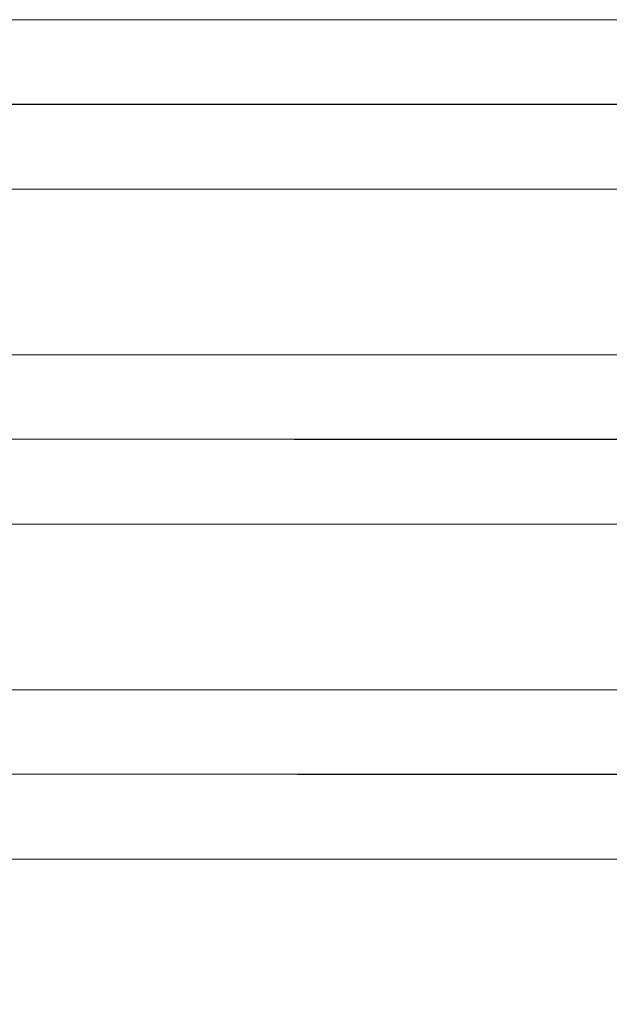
# Model space of a CAD drawing. Header units: metres. Extents: x 351055.4 to 351076.4, y -78447.2 to -78432.3.
# Tile 61 of 68: x 351071.26 to 351071.436, y -78436.473 to -78436.179. Entities that reach past the tile are written whole.
import ezdxf

# ---------------------------------------------------------------- set-up
doc = ezdxf.new("R2010")
doc.units = ezdxf.units.M
doc.header["$MEASUREMENT"] = 0
doc.layers.add('PIPE', color=7, linetype='Continuous', lineweight=0)
doc.layers.add('ŠRAFY', color=7, linetype='Continuous', lineweight=0)

msp = doc.modelspace()

# ---------------------------------------------------------------- hatches: boundary and pattern name
at = {"layer": 'ŠRAFY'}
h = msp.add_hatch(dxfattribs=at)
h.set_pattern_fill('GRAVEL', color=256, style=0, pattern_type=2)
h.set_pattern_definition([(100.50765, (351069.840912, -78437.408746), (0.7895981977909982, -2.468580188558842), [0.07015499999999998, -4.122773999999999]), (50.040876, (351069.828118, -78437.339767), (-7.580368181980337, -9.209457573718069), [0.065112, -13.045015]), (357.49319, (351069.869935, -78437.289859), (-12.39279574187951, 0.6399174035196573), [0.06641099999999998, -13.993876]), (309.11572, (351069.936282, -78437.292764), (6.491410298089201, -8.170392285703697), [0.06529, -11.515127]), (264.749335, (351069.977473, -78437.343421), (-0.02494673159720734, -1.654035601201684), [0.05154299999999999, -10.75752]), (219.959124, (351069.972756, -78437.394748), (-0.8394910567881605, -0.8394913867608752), [0.063621, -13.046506]), (180.864089, (351069.923991, -78437.435607), (0.8145444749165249, -0.8145447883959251), [0.040935, -1.613289]), (146.646988, (351069.88306, -78437.436225), (-4.097669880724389, 2.418687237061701), [0.050302, -5.830483]), (66.2119, (351069.942841, -78437.181701), (-1.703929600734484, -3.333018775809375), [0.08119, -6.286316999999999]), (39.959124, (351069.97559, -78437.10740800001), (-9.209457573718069, -7.580368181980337), [0.06930599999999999, -13.04082]), (0.864089, (351070.028713, -78437.062897), (-0.8394914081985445, -0.8394915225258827), [0.045064, -1.60916]), (315, (351070.073772, -78437.062217), (-0.02494672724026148, -1.654035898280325), [0.055567, -1.096373]), (276.284391, (351070.113064, -78437.101509), (0.714757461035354, -7.430688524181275), [0.081389, -13.205797]), (252.889832, (351070.121973, -78437.182409), (-0.8644380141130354, -2.49352721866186), [0.08611, -14.689519]), (230.040876, (351070.096639, -78437.264708), (-0.839491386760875, -0.8394910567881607), [0.073486, -13.03664]), (184.223077, (351070.049443, -78437.321035), (-12.41774287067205, -1.014118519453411), [0.054461, -14.055628]), (140.352606, (351069.995129, -78437.325046), (0.8145449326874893, -0.8145442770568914), [0.058126, -12.66871]), (101.741, (351070, -78437.3), (2.318895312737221, -10.71379260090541), [0.062546, -15.0909]), (82.81957299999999, (351069.937646, -78437.226721), (-0.91433153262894, -5.8015990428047), [0.048911, -7.465657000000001]), (100.50765, (351069.682386, -78436.986497), (0.7895981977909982, -2.468580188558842), [0.07013099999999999, -4.122798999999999]), (50.040876, (351069.669596, -78436.91754299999), (-7.580368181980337, -9.209457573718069), [0.065096, -13.04503]), (357.49319, (351069.711404, -78436.867646), (-12.39279574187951, 0.6399174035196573), [0.06641399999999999, -13.993873]), (309.647394, (351069.777755, -78436.870551), (0.8145442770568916, -0.814544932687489), [0.06529299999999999, -12.661543]), (264.749335, (351069.819416, -78436.920826), (-0.02494673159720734, -1.654035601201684), [0.05195, -10.757113]), (219.959124, (351069.814661, -78436.97255800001), (-0.8394910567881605, -0.8394913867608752), [0.063908, -13.046218]), (180.864089, (351069.765675, -78437.01360199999), (0.8145444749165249, -0.8145447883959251), [0.041138, -1.613086]), (146.646988, (351069.724542, -78437.014223), (-4.097669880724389, 2.418687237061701), [0.050421, -5.830364]), (100.50765, (351070.005569, -78436.162979), (0.7895981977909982, -2.468580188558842), [0.07011299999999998, -4.122815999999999]), (50.040876, (351069.992782, -78436.094042), (-7.580368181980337, -9.209457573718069), [0.065107, -13.04502]), (357.49319, (351070.034597, -78436.044137), (-12.39279574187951, 0.6399174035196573), [0.06638399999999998, -13.993903]), (309.11572, (351070.100917, -78436.047041), (6.491410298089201, -8.170392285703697), [0.065273, -11.515144]), (264.749335, (351070.142097, -78436.097685), (-0.02494673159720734, -1.654035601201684), [0.051552, -10.757511]), (219.959124, (351070.13738, -78436.149021), (-0.8394910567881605, -0.8394913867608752), [0.063569, -13.046557]), (180.864089, (351070.088653, -78436.18984800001), (0.8145444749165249, -0.8145447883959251), [0.04094100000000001, -1.613283]), (146.646988, (351070.047717, -78436.19046499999), (-4.097669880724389, 2.418687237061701), [0.050283, -5.830502]), (100.50765, (351070.445849, -78436.50309099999), (0.7895981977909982, -2.468580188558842), [0.04207299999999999, -4.150855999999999]), (50.040876, (351070.438176, -78436.461723), (-7.580368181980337, -9.209457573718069), [0.039073, -13.071054]), (357.49319, (351070.46327, -78436.431773), (-12.39279574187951, 0.6399174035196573), [0.03986799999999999, -14.020419]), (309.11572, (351070.5031, -78436.433517), (6.491410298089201, -8.170392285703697), [0.039143, -11.541275]), (264.749335, (351070.527795, -78436.463887), (-0.02494673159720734, -1.654035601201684), [0.030921, -10.778142]), (219.959124, (351070.524965, -78436.494678), (-0.8394910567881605, -0.8394913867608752), [0.038165, -13.071962]), (180.864089, (351070.495712, -78436.519189), (0.8145444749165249, -0.8145447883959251), [0.024573, -1.629651]), (146.646988, (351070.471141, -78436.51956), (-4.097669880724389, 2.418687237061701), [0.030146, -5.850639]), (100.50765, (351070.158622, -78437.121116), (0.7895981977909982, -2.468580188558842), [0.07013099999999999, -4.122798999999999]), (50.040876, (351070.145833, -78437.052162), (-7.580368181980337, -9.209457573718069), [0.065126, -13.045]), (357.49319, (351070.187659, -78437.002242), (-12.39279574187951, 0.6399174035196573), [0.066396, -13.993891]), (309.11572, (351070.253992, -78437.00514600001), (6.491410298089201, -8.170392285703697), [0.06531100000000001, -11.515107]), (264.749335, (351070.295196, -78437.055819), (-0.02494673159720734, -1.654035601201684), [0.051536, -10.757527]), (219.959124, (351070.29048, -78437.107138), (-0.8394910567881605, -0.8394913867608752), [0.06361699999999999, -13.046509]), (180.864089, (351070.241717, -78437.147996), (0.8145444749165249, -0.8145447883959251), [0.040951, -1.613273]), (146.646988, (351070.200771, -78437.148614), (-4.097669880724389, 2.418687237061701), [0.050284, -5.830502]), (100.50765, (351070.173832, -78436.53875), (0.7895981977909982, -2.468580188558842), [0.07013799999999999, -4.122791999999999]), (50.040876, (351070.161041, -78436.469788), (-7.580368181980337, -9.209457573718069), [0.065094, -13.045033]), (357.49319, (351070.202847, -78436.419894), (-12.39279574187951, 0.6399174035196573), [0.06641799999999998, -13.993869]), (309.647394, (351070.269201, -78436.422799), (0.8145442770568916, -0.814544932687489), [0.06526699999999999, -12.661569]), (264.749335, (351070.310845, -78436.473053), (-0.02494673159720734, -1.654035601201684), [0.051978, -10.757085]), (219.959124, (351070.306089, -78436.524813), (-0.8394910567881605, -0.8394913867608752), [0.06389500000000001, -13.046232]), (180.864089, (351070.257113, -78436.565849), (0.8145444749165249, -0.8145447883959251), [0.04115, -1.613074]), (146.646988, (351070.215968, -78436.56646900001), (-4.097669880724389, 2.418687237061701), [0.05043, -5.830355]), (100.50765, (351069.828566, -78437.10730599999), (0.7895981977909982, -2.468580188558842), [0.07015499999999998, -4.122773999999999]), (50.040876, (351069.815772, -78437.038328), (-7.580368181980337, -9.209457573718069), [0.065112, -13.045015]), (357.49319, (351069.857589, -78436.98842000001), (-12.39279574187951, 0.6399174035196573), [0.06641099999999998, -13.993876]), (309.11572, (351069.923936, -78436.991324), (6.491410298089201, -8.170392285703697), [0.06529, -11.515127]), (264.749335, (351069.965127, -78437.04198099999), (-0.02494673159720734, -1.654035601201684), [0.05154299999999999, -10.75752]), (219.959124, (351069.96041, -78437.09330800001), (-0.8394910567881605, -0.8394913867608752), [0.063621, -13.046506]), (180.864089, (351069.911645, -78437.13416799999), (0.8145444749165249, -0.8145447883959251), [0.040935, -1.613289]), (146.646988, (351069.870714, -78437.134785), (-4.097669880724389, 2.418687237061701), [0.050308, -5.830476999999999]), (100.50765, (351069.469787, -78436.63317), (0.7895981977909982, -2.468580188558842), [0.07015499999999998, -4.122773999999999]), (50.040876, (351069.456993, -78436.564191), (-7.580368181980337, -9.209457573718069), [0.065083, -13.045043]), (357.49319, (351069.498792, -78436.51430499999), (-12.39279574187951, 0.6399174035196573), [0.06642799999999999, -13.993859]), (309.11572, (351069.565156, -78436.51721), (6.491410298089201, -8.170392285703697), [0.065273, -11.515144]), (264.749335, (351069.606336, -78436.567854), (-0.02494673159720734, -1.654035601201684), [0.051533, -10.75753]), (219.959124, (351069.60162, -78436.619171), (-0.8394910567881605, -0.8394913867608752), [0.06361499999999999, -13.046511]), (180.864089, (351069.552859, -78436.660027), (0.8145444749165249, -0.8145447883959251), [0.040949, -1.613275]), (146.646988, (351069.511915, -78436.66064500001), (-4.097669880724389, 2.418687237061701), [0.050289, -5.830496]), (100.50765, (351070.304102, -78436.972284), (0.7895981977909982, -2.468580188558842), [0.07013099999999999, -4.122798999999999]), (50.040876, (351070.291313, -78436.90333), (-7.580368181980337, -9.209457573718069), [0.065126, -13.045]), (357.49319, (351070.33314, -78436.85341), (-12.39279574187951, 0.6399174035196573), [0.066396, -13.993891]), (309.11572, (351070.399472, -78436.856314), (6.491410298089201, -8.170392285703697), [0.06531100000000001, -11.515107]), (264.749335, (351070.440676, -78436.906987), (-0.02494673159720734, -1.654035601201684), [0.051536, -10.757527]), (219.959124, (351070.43596, -78436.95830700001), (-0.8394910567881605, -0.8394913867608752), [0.06361699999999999, -13.046509]), (180.864089, (351070.387197, -78436.999164), (0.8145444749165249, -0.8145447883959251), [0.040951, -1.613273]), (146.646988, (351070.346251, -78436.999782), (-4.097669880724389, 2.418687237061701), [0.050284, -5.830502]), (66.2119, (351070.160213, -78436.746936), (-1.703929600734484, -3.333018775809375), [0.08119, -6.286316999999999]), (39.959124, (351070.192962, -78436.672644), (-9.209457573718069, -7.580368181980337), [0.06930599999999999, -13.04082]), (0.864089, (351070.246085, -78436.628132), (-0.8394914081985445, -0.8394915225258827), [0.045086, -1.609138]), (315, (351070.291166, -78436.627453), (-0.02494672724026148, -1.654035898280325), [0.055552, -1.096388]), (276.284391, (351070.330447, -78436.666733), (0.714757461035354, -7.430688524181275), [0.08140399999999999, -13.205782]), (252.889832, (351070.339357, -78436.747648), (-0.8644380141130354, -2.49352721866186), [0.08611, -14.689519]), (230.040876, (351070.314023, -78436.829947), (-0.839491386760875, -0.8394910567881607), [0.073462, -13.036664]), (184.223077, (351070.266842, -78436.886256), (-12.41774287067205, -1.014118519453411), [0.05449, -14.055599]), (140.352606, (351070.2125, -78436.89026900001), (0.8145449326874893, -0.8145442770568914), [0.058115, -12.668721]), (101.741, (351070, -78436.9), (2.318895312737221, -10.71379260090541), [0.062542, -15.0909]), (82.81957299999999, (351070.1550260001, -78436.791955), (-0.91433153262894, -5.8015990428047), [0.048908, -7.465660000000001]), (66.2119, (351069.899375, -78436.817152), (-1.703929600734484, -3.333018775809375), [0.081162, -6.286345]), (39.959124, (351069.932113, -78436.742885), (-9.209457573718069, -7.580368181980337), [0.069332, -13.040795]), (0.864089, (351069.985256, -78436.69835800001), (-0.8394914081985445, -0.8394915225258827), [0.045056, -1.609168]), (315, (351070.030307, -78436.697678), (-0.02494672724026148, -1.654035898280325), [0.05556000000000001, -1.09638]), (276.284391, (351070.069593, -78436.736965), (0.714757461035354, -7.430688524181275), [0.081385, -13.205801]), (252.889832, (351070.078502, -78436.817861), (-0.8644380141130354, -2.49352721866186), [0.086135, -14.689495]), (230.040876, (351070.053161, -78436.900183), (-0.839491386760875, -0.8394910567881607), [0.073461, -13.036666]), (184.223077, (351070.005981, -78436.95649099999), (-12.41774287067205, -1.014118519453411), [0.054488, -14.055601]), (140.352606, (351069.951641, -78436.960503), (0.8145449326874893, -0.8145442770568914), [0.058113, -12.668723]), (101.741, (351070, -78436.9), (2.318895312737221, -10.71379260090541), [0.062557, -15.0909]), (82.81957299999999, (351069.894165, -78436.862175), (-0.91433153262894, -5.8015990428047), [0.048892, -7.465675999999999]), (336.130768, (351070.579471, -78436.550502), (-5.751706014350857, 2.393740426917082), [0.081173, -9.798666]), (309.647394, (351070.653701, -78436.58334900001), (0.8145442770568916, -0.814544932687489), [0.06927, -12.657566]), (272.50681, (351070.6979, -78436.636686), (0.639917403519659, -12.39279574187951), [0.044748, -14.015539]), (225, (351070.699857, -78436.68139), (-1.654035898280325, -0.02494672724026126), [0.056213, -1.131007]), (186.555052, (351070.660108, -78436.721139), (-9.109670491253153, -0.9642249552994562), [0.081784, -16.592527]), (162.262653, (351070.578859, -78436.730475), (0.8145448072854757, -0.8145442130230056), [0.086479, -2.505307]), (135, (351070.496491, -78436.70412899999), (-0.02494672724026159, -1.654035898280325), [0.073385, -1.078555]), (99.19186499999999, (351070.4446, -78436.652238), (0.764651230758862, -4.122616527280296), [0.050214, -14.154069]), (50.040876, (351070.436578, -78436.602669), (-7.580368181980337, -9.209457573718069), [0.057767, -13.052359]), (12.102962, (351070.473679, -78436.55838999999), (-1.654035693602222, -0.02494669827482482), [0.062169, -4.179681]), (352.702945, (351070.534466, -78436.545355), (-4.122616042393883, 0.7646513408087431), [0.048885, -5.774935]), (100.50765, (351070.384988, -78436.831916), (0.7895981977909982, -2.468580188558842), [0.07013799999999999, -4.122791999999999]), (50.040876, (351070.372197, -78436.762955), (-7.580368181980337, -9.209457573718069), [0.065094, -13.045033]), (357.49319, (351070.414003, -78436.71306000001), (-12.39279574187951, 0.6399174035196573), [0.06641799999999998, -13.993869]), (309.647394, (351070.480357, -78436.715965), (0.8145442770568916, -0.814544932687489), [0.06526699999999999, -12.661569]), (264.749335, (351070.522001, -78436.76622), (-0.02494673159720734, -1.654035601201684), [0.051978, -10.757085]), (219.959124, (351070.517245, -78436.817979), (-0.8394910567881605, -0.8394913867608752), [0.06389500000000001, -13.046232]), (180.864089, (351070.468269, -78436.859015), (0.8145444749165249, -0.8145447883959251), [0.04115, -1.613074]), (146.646988, (351070.427124, -78436.85963600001), (-4.097669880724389, 2.418687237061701), [0.05043, -5.830355]), (336.130768, (351069.766772, -78437.094006), (-5.751706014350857, 2.393740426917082), [0.081173, -9.798666]), (309.647394, (351069.841002, -78437.126852), (0.8145442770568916, -0.814544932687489), [0.06927, -12.657566]), (272.50681, (351069.885201, -78437.18018899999), (0.639917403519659, -12.39279574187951), [0.044748, -14.015539]), (225, (351069.887158, -78437.224894), (-1.654035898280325, -0.02494672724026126), [0.056213, -1.131007]), (186.555052, (351069.847409, -78437.264642), (-9.109670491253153, -0.9642249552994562), [0.081784, -16.592527]), (162.262653, (351069.766159, -78437.27397899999), (0.8145448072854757, -0.8145442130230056), [0.086452, -2.505334]), (135, (351069.683817, -78437.247641), (-0.02494672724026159, -1.654035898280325), [0.073409, -1.078531]), (99.19186499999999, (351069.631909, -78437.195733), (0.764651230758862, -4.122616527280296), [0.050182, -14.154101]), (50.040876, (351069.623893, -78437.14619500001), (-7.580368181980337, -9.209457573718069), [0.057775, -13.052351]), (12.102962, (351069.660999, -78437.10191), (-1.654035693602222, -0.02494669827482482), [0.06217, -4.179679]), (352.702945, (351069.721787, -78437.088875), (-4.122616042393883, 0.7646513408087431), [0.048887, -5.774933]), (100.50765, (351070.054762, -78436.654341), (0.7895981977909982, -2.468580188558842), [0.07013799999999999, -4.122791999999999]), (50.040876, (351070.041971, -78436.585379), (-7.580368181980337, -9.209457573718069), [0.065092, -13.045034]), (357.49319, (351070.083776, -78436.53548600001), (-12.39279574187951, 0.6399174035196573), [0.06639799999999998, -13.993889]), (309.11572, (351070.150111, -78436.53839), (6.491410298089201, -8.170392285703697), [0.065282, -11.515135]), (264.749335, (351070.191297, -78436.589041), (-0.02494673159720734, -1.654035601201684), [0.051539, -10.757524]), (219.959124, (351070.18658, -78436.640363), (-0.8394910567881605, -0.8394913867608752), [0.063587, -13.046539]), (180.864089, (351070.137841, -78436.68120199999), (0.8145444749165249, -0.8145447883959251), [0.040935, -1.613289]), (146.646988, (351070.09691, -78436.681819), (-4.097669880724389, 2.418687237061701), [0.050279, -5.830507]), (100.50765, (351069.52159, -78437.066725), (0.7895981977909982, -2.468580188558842), [0.07011299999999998, -4.122815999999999]), (50.040876, (351069.508803, -78436.997788), (-7.580368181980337, -9.209457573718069), [0.065107, -13.04502]), (357.49319, (351069.550618, -78436.947883), (-12.39279574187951, 0.6399174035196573), [0.06638399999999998, -13.993903]), (309.647394, (351069.616938, -78436.950787), (0.8145442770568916, -0.814544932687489), [0.065303, -12.661533]), (264.749335, (351069.658605, -78437.001069), (-0.02494673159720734, -1.654035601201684), [0.051957, -10.757106]), (219.959124, (351069.653851, -78437.05280800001), (-0.8394910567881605, -0.8394913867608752), [0.063913, -13.046214]), (180.864089, (351069.604861, -78437.093855), (0.8145444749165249, -0.8145447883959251), [0.041141, -1.613083]), (146.646988, (351069.563725, -78437.094476), (-4.097669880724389, 2.418687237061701), [0.050417, -5.830368]), (100.50765, (351069.388689, -78436.917872), (0.7895981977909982, -2.468580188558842), [0.07015499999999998, -4.122773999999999]), (50.040876, (351069.375895, -78436.84889400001), (-7.580368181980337, -9.209457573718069), [0.065082, -13.045045]), (357.49319, (351069.417693, -78436.79900900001), (-12.39279574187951, 0.6399174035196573), [0.06642899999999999, -13.993858]), (309.11572, (351069.484058, -78436.801914), (6.491410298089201, -8.170392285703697), [0.065272, -11.515145]), (264.749335, (351069.525238, -78436.852557), (-0.02494673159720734, -1.654035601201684), [0.05153200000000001, -10.757531]), (219.959124, (351069.520522, -78436.903873), (-0.8394910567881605, -0.8394913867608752), [0.063613, -13.046514]), (180.864089, (351069.471762, -78436.944728), (0.8145444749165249, -0.8145447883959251), [0.040951, -1.613273]), (146.646988, (351069.430816, -78436.945345), (-4.097669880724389, 2.418687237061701), [0.050288, -5.830497]), (336.130768, (351069.999735, -78436.350313), (-5.751706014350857, 2.393740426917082), [0.081162, -9.798677]), (309.647394, (351070.073956, -78436.38315499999), (0.8145442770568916, -0.814544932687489), [0.06928200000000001, -12.657554]), (272.50681, (351070.118162, -78436.436502), (0.639917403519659, -12.39279574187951), [0.04476299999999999, -14.015524]), (225, (351070.12012, -78436.481222), (-1.654035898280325, -0.02494672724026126), [0.056228, -1.130992]), (186.555052, (351070.080361, -78436.520981), (-9.109670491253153, -0.9642249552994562), [0.081769, -16.592543]), (162.262653, (351069.999126, -78436.530315), (0.8145448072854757, -0.8145442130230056), [0.086504, -2.505282]), (135, (351069.916734, -78436.503961), (-0.02494672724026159, -1.654035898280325), [0.073385, -1.078555]), (99.19186499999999, (351069.864843, -78436.45207), (0.764651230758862, -4.122616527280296), [0.050214, -14.154069]), (50.040876, (351069.856822, -78436.402501), (-7.580368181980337, -9.209457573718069), [0.057767, -13.052359]), (12.102962, (351069.893922, -78436.35822200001), (-1.654035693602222, -0.02494669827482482), [0.062169, -4.179681]), (352.702945, (351069.954709, -78436.345187), (-4.122616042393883, 0.7646513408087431), [0.048885, -5.774935]), (100.50765, (351069.80835, -78436.636225), (0.7895981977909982, -2.468580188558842), [0.07013799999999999, -4.122791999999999]), (50.040876, (351069.795559, -78436.567263), (-7.580368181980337, -9.209457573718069), [0.065092, -13.045034]), (357.49319, (351069.837364, -78436.51737), (-12.39279574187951, 0.6399174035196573), [0.06641899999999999, -13.993868]), (309.647394, (351069.903719, -78436.520275), (0.8145442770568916, -0.814544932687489), [0.06526599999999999, -12.66157]), (264.749335, (351069.945362, -78436.57052899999), (-0.02494673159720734, -1.654035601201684), [0.05195399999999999, -10.757109]), (219.959124, (351069.940608, -78436.622265), (-0.8394910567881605, -0.8394913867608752), [0.06390900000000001, -13.046218]), (180.864089, (351069.891622, -78436.66330900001), (0.8145444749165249, -0.8145447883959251), [0.041121, -1.613103]), (146.646988, (351069.850506, -78436.663929), (-4.097669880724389, 2.418687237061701), [0.050439, -5.830346]), (336.130768, (351069.71673, -78436.64710700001), (-5.751706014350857, 2.393740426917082), [0.081173, -9.798666]), (309.647394, (351069.79096, -78436.67995399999), (0.8145442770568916, -0.814544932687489), [0.06927, -12.657566]), (272.50681, (351069.835159, -78436.73329), (0.639917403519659, -12.39279574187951), [0.04476999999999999, -14.015517]), (225, (351069.837117, -78436.77801699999), (-1.654035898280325, -0.02494672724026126), [0.056198, -1.131022]), (186.555052, (351069.797379, -78436.81775599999), (-9.109670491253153, -0.9642249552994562), [0.08175199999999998, -16.59256]), (162.262653, (351069.716161, -78436.827088), (0.8145448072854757, -0.8145442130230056), [0.086495, -2.505291]), (135, (351069.633777, -78436.800737), (-0.02494672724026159, -1.654035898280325), [0.073407, -1.078533]), (99.19186499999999, (351069.581871, -78436.74883099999), (0.764651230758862, -4.122616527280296), [0.050179, -14.154103]), (50.040876, (351069.573855, -78436.699296), (-7.580368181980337, -9.209457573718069), [0.05777, -13.052356]), (12.102962, (351069.610957, -78436.655015), (-1.654035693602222, -0.02494669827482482), [0.06217, -4.179679]), (352.702945, (351069.671746, -78436.64197899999), (-4.122616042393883, 0.7646513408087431), [0.048886, -5.774934]), (336.130768, (351070.194706, -78436.207103), (-5.751706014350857, 2.393740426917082), [0.081162, -9.798677]), (309.647394, (351070.268926, -78436.23994500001), (0.8145442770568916, -0.814544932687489), [0.06928, -12.657556]), (272.50681, (351070.313131, -78436.293289), (0.639917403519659, -12.39279574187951), [0.04474499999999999, -14.015542]), (225, (351070.315088, -78436.337991), (-1.654035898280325, -0.02494672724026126), [0.05621, -1.13101]), (186.555052, (351070.275341, -78436.377738), (-9.109670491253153, -0.9642249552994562), [0.081783, -16.592529]), (162.262653, (351070.194093, -78436.387074), (0.8145448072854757, -0.8145442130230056), [0.086478, -2.505308]), (135, (351070.111726, -78436.360728), (-0.02494672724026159, -1.654035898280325), [0.073384, -1.078556]), (99.19186499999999, (351070.059836, -78436.308837), (0.764651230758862, -4.122616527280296), [0.050213, -14.15407]), (50.040876, (351070.051815, -78436.259269), (-7.580368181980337, -9.209457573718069), [0.057736, -13.05239]), (12.102962, (351070.088895, -78436.215014), (-1.654035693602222, -0.02494669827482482), [0.062192, -4.179658]), (352.702945, (351070.149705, -78436.201975), (-4.122616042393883, 0.7646513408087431), [0.048879, -5.774941]), (66.2119, (351069.25233, -78436.646343), (-1.703929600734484, -3.333018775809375), [0.081162, -6.286345]), (39.959124, (351069.285068, -78436.572076), (-9.209457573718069, -7.580368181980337), [0.069329, -13.040797]), (0.864089, (351069.338209, -78436.52755), (-0.8394914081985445, -0.8394915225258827), [0.045038, -1.609186]), (315, (351069.383241, -78436.52687100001), (-0.02494672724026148, -1.654035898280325), [0.055543, -1.096397]), (276.284391, (351069.422516, -78436.566146), (0.714757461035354, -7.430688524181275), [0.081399, -13.205787]), (252.889832, (351069.431426, -78436.64705599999), (-0.8644380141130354, -2.49352721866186), [0.086095, -14.689534]), (230.040876, (351069.406096, -78436.72933999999), (-0.839491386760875, -0.8394910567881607), [0.07347100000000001, -13.036655]), (184.223077, (351069.35891, -78436.785656), (-12.41774287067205, -1.014118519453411), [0.054461, -14.055628]), (140.352606, (351069.304597, -78436.78966699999), (0.8145449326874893, -0.8145442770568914), [0.058096, -12.66874]), (101.741, (351069, -78436.8), (2.318895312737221, -10.71379260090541), [0.062569, -15.0909]), (82.81957299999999, (351069.247132, -78436.691339), (-0.91433153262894, -5.8015990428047), [0.048905, -7.465663]), (100.50765, (351069.82479, -78436.294077), (0.7895981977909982, -2.468580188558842), [0.07013799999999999, -4.122791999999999]), (50.040876, (351069.811999, -78436.225115), (-7.580368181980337, -9.209457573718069), [0.065092, -13.045034]), (357.49319, (351069.853804, -78436.175222), (-12.39279574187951, 0.6399174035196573), [0.06639799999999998, -13.993889]), (309.11572, (351069.920139, -78436.178126), (6.491410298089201, -8.170392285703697), [0.065282, -11.515135]), (264.749335, (351069.961325, -78436.228777), (-0.02494673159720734, -1.654035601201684), [0.051539, -10.757524]), (219.959124, (351069.956608, -78436.2801), (-0.8394910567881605, -0.8394913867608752), [0.063587, -13.046539]), (180.864089, (351069.907868, -78436.320938), (0.8145444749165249, -0.8145447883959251), [0.040935, -1.613289]), (146.646988, (351069.866938, -78436.321555), (-4.097669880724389, 2.418687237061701), [0.050308, -5.830476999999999]), (66.2119, (351069.585335, -78436.399591), (-1.703929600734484, -3.333018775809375), [0.081162, -6.286345]), (39.959124, (351069.618072, -78436.325324), (-9.209457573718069, -7.580368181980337), [0.069332, -13.040795]), (0.864089, (351069.671215, -78436.280797), (-0.8394914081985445, -0.8394915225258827), [0.045056, -1.609168]), (315, (351069.716266, -78436.280117), (-0.02494672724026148, -1.654035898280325), [0.05556000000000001, -1.09638]), (276.284391, (351069.755553, -78436.319404), (0.714757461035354, -7.430688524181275), [0.081385, -13.205801]), (252.889832, (351069.764462, -78436.4003), (-0.8644380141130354, -2.49352721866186), [0.086135, -14.689495]), (230.040876, (351069.73912, -78436.482622), (-0.839491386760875, -0.8394910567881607), [0.073461, -13.036666]), (184.223077, (351069.691941, -78436.53893), (-12.41774287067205, -1.014118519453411), [0.054488, -14.055601]), (140.352606, (351069.637601, -78436.542943), (0.8145449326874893, -0.8145442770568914), [0.058113, -12.668723]), (101.741, (351070, -78436.5), (2.318895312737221, -10.71379260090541), [0.062557, -15.0909]), (82.81957299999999, (351069.580125, -78436.444614), (-0.91433153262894, -5.8015990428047), [0.048916, -7.465652]), (100.50765, (351069.416118, -78436.472162), (0.7895981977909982, -2.468580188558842), [0.07015499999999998, -4.122773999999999]), (50.040876, (351069.403324, -78436.403183), (-7.580368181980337, -9.209457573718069), [0.065083, -13.045043]), (357.49319, (351069.445123, -78436.35329700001), (-12.39279574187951, 0.6399174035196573), [0.06642799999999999, -13.993859]), (309.11572, (351069.511487, -78436.356202), (6.491410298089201, -8.170392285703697), [0.065273, -11.515144]), (264.749335, (351069.552667, -78436.406846), (-0.02494673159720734, -1.654035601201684), [0.051533, -10.75753]), (219.959124, (351069.547951, -78436.458163), (-0.8394910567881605, -0.8394913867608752), [0.06361499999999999, -13.046511]), (180.864089, (351069.49919, -78436.49901900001), (0.8145444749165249, -0.8145447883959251), [0.040949, -1.613275]), (146.646988, (351069.458245, -78436.49963600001), (-4.097669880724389, 2.418687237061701), [0.050289, -5.830496]), (100.50765, (351069.676488, -78436.199445), (0.7895981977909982, -2.468580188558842), [0.07013799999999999, -4.122791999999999]), (50.040876, (351069.663698, -78436.130483), (-7.580368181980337, -9.209457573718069), [0.065092, -13.045034]), (357.49319, (351069.705502, -78436.08059), (-12.39279574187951, 0.6399174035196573), [0.06639799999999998, -13.993889]), (309.11572, (351069.771837, -78436.083494), (6.491410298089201, -8.170392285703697), [0.065282, -11.515135]), (264.749335, (351069.813023, -78436.134145), (-0.02494673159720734, -1.654035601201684), [0.051539, -10.757524]), (219.959124, (351069.808307, -78436.185467), (-0.8394910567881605, -0.8394913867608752), [0.063587, -13.046539]), (180.864089, (351069.759567, -78436.226306), (0.8145444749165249, -0.8145447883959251), [0.040957, -1.613267]), (146.646988, (351069.718615, -78436.226923), (-4.097669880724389, 2.418687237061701), [0.05028999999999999, -5.830495]), (100.50765, (351069.147177, -78436.68900299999), (0.7895981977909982, -2.468580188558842), [0.042098, -4.150830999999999]), (50.040876, (351069.139499, -78436.64761100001), (-7.580368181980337, -9.209457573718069), [0.039058, -13.071069]), (357.49319, (351069.164584, -78436.617673), (-12.39279574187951, 0.6399174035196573), [0.03983999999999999, -14.020447]), (309.647394, (351069.204386, -78436.619416), (0.8145442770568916, -0.814544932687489), [0.03918, -12.687656]), (264.749335, (351069.229385, -78436.649584), (-0.02494673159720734, -1.654035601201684), [0.031183, -10.77788]), (219.959124, (351069.226532, -78436.680636), (-0.8394910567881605, -0.8394913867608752), [0.038346, -13.071781]), (180.864089, (351069.19714, -78436.705263), (0.8145444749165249, -0.8145447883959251), [0.024688, -1.629536]), (146.646988, (351069.172454, -78436.705635), (-4.097669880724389, 2.418687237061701), [0.030252, -5.850533]), (100.50765, (351069.57248, -78436.28241), (0.7895981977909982, -2.468580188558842), [0.04207299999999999, -4.150855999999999]), (50.040876, (351069.564807, -78436.241042), (-7.580368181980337, -9.209457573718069), [0.039073, -13.071054]), (357.49319, (351069.589901, -78436.211092), (-12.39279574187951, 0.6399174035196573), [0.03986799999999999, -14.020419]), (309.11572, (351069.629731, -78436.212836), (6.491410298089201, -8.170392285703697), [0.039143, -11.541275]), (264.749335, (351069.654426, -78436.243206), (-0.02494673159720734, -1.654035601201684), [0.030921, -10.778142]), (219.959124, (351069.651597, -78436.273997), (-0.8394910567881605, -0.8394913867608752), [0.038195, -13.071932]), (180.864089, (351069.62232, -78436.29852699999), (0.8145444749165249, -0.8145447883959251), [0.02455, -1.629674]), (146.646988, (351069.597773, -78436.29889800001), (-4.097669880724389, 2.418687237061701), [0.030157, -5.850627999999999]), (100.50765, (351070.071372, -78437.030048), (0.7895981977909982, -2.468580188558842), [0.042098, -4.150830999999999]), (50.040876, (351070.063695, -78436.988656), (-7.580368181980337, -9.209457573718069), [0.039058, -13.071069]), (357.49319, (351070.088779, -78436.958718), (-12.39279574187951, 0.6399174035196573), [0.03983999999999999, -14.020447]), (309.647394, (351070.128582, -78436.96046), (0.8145442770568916, -0.814544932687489), [0.03918, -12.687656]), (264.749335, (351070.153581, -78436.990628), (-0.02494673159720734, -1.654035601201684), [0.031183, -10.77788]), (219.959124, (351070.150727, -78437.02167999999), (-0.8394910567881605, -0.8394913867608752), [0.038346, -13.071781]), (180.864089, (351070.121335, -78437.046308), (0.8145444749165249, -0.8145447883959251), [0.024668, -1.629556]), (146.646988, (351070.09667, -78437.04668), (-4.097669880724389, 2.418687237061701), [0.030269, -5.850516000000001]), (100.50765, (351070.080727, -78436.921712), (0.7895981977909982, -2.468580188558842), [0.042098, -4.150830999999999]), (50.040876, (351070.07305, -78436.88032000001), (-7.580368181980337, -9.209457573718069), [0.039058, -13.071069]), (357.49319, (351070.098135, -78436.850382), (-12.39279574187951, 0.6399174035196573), [0.03983999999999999, -14.020447]), (309.647394, (351070.137937, -78436.852125), (0.8145442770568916, -0.814544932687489), [0.03918, -12.687656]), (264.749335, (351070.162936, -78436.88229299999), (-0.02494673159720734, -1.654035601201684), [0.031183, -10.77788]), (219.959124, (351070.160082, -78436.913344), (-0.8394910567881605, -0.8394913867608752), [0.038346, -13.071781]), (180.864089, (351070.13069, -78436.937972), (0.8145444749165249, -0.8145447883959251), [0.024668, -1.629556]), (146.646988, (351070.106025, -78436.93834400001), (-4.097669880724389, 2.418687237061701), [0.030269, -5.850516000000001]), (100.50765, (351069.569828, -78436.90300199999), (0.7895981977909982, -2.468580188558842), [0.042098, -4.150830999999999]), (50.040876, (351069.562151, -78436.86161), (-7.580368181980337, -9.209457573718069), [0.039059, -13.071067]), (357.49319, (351069.587237, -78436.831671), (-12.39279574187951, 0.6399174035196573), [0.03983899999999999, -14.020448]), (309.647394, (351069.627038, -78436.833413), (0.8145442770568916, -0.814544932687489), [0.039181, -12.687655]), (264.749335, (351069.652038, -78436.863582), (-0.02494673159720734, -1.654035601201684), [0.031183, -10.77788]), (219.959124, (351069.649184, -78436.894634), (-0.8394910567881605, -0.8394913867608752), [0.038349, -13.071778]), (180.864089, (351069.61979, -78436.919263), (0.8145444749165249, -0.8145447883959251), [0.024687, -1.629537]), (146.646988, (351069.595106, -78436.919636), (-4.097669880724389, 2.418687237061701), [0.030253, -5.850532]), (100.50765, (351070.313457, -78436.595389), (0.7895981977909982, -2.468580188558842), [0.042098, -4.150830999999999]), (50.040876, (351070.30578, -78436.55399700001), (-7.580368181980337, -9.209457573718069), [0.039059, -13.071067]), (357.49319, (351070.330866, -78436.52405800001), (-12.39279574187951, 0.6399174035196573), [0.03983899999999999, -14.020448]), (309.647394, (351070.370667, -78436.525801), (0.8145442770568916, -0.814544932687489), [0.039181, -12.687655]), (264.749335, (351070.395667, -78436.55596900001), (-0.02494673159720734, -1.654035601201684), [0.031183, -10.77788]), (219.959124, (351070.392813, -78436.587022), (-0.8394910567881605, -0.8394913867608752), [0.038349, -13.071778]), (180.864089, (351070.363419, -78436.611651), (0.8145444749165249, -0.8145447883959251), [0.024687, -1.629537]), (146.646988, (351070.338735, -78436.61202300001), (-4.097669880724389, 2.418687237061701), [0.030253, -5.850532]), (100.50765, (351070.31613, -78436.421483), (0.7895981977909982, -2.468580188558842), [0.042056, -4.150873]), (50.040876, (351070.30846, -78436.380133), (-7.580368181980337, -9.209457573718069), [0.039083, -13.071043]), (357.49319, (351070.333561, -78436.350175), (-12.39279574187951, 0.6399174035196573), [0.03983799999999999, -14.020449]), (309.11572, (351070.373361, -78436.35191699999), (6.491410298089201, -8.170392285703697), [0.039153, -11.541265]), (264.749335, (351070.398062, -78436.382295), (-0.02494673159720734, -1.654035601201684), [0.030927, -10.778136]), (219.959124, (351070.395232, -78436.413093), (-0.8394910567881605, -0.8394913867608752), [0.038169, -13.071957]), (180.864089, (351070.365975, -78436.437607), (0.8145444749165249, -0.8145447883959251), [0.024576, -1.629648]), (146.646988, (351070.341401, -78436.437977), (-4.097669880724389, 2.418687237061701), [0.030148, -5.850637]), (66.2119, (351069.835439, -78435.975624), (-1.703929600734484, -3.333018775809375), [0.08119, -6.286316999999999]), (39.959124, (351069.868187, -78435.90133200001), (-9.209457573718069, -7.580368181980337), [0.06930399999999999, -13.040822]), (0.864089, (351069.921309, -78435.856822), (-0.8394914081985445, -0.8394915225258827), [0.045045, -1.609179]), (315, (351069.966349, -78435.856143), (-0.02494672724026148, -1.654035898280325), [0.05555, -1.09639]), (276.284391, (351070.005629, -78435.895422), (0.714757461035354, -7.430688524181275), [0.081384, -13.205801]), (252.889832, (351070.014538, -78435.976318), (-0.8644380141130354, -2.49352721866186), [0.086114, -14.689515]), (230.040876, (351069.989202, -78436.05862000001), (-0.839491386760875, -0.8394910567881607), [0.07347000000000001, -13.036656]), (184.223077, (351069.942017, -78436.114935), (-12.41774287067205, -1.014118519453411), [0.054459, -14.05563]), (140.352606, (351069.887705, -78436.118946), (0.8145449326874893, -0.8145442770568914), [0.05809400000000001, -12.668742]), (101.741, (351070, -78436.1), (2.318895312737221, -10.71379260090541), [0.062568, -15.0909]), (82.81957299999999, (351069.830242, -78436.020619), (-0.91433153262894, -5.8015990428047), [0.048905, -7.465663])])
h.paths.add_polyline_path([(351071.55568747, -78436.45646225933, 0.1417905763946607), (351071.5617601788, -78436.47272775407, 0.1690767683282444), (351071.5679359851, -78436.47692376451), (351071.5820028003, -78436.47895968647, -0.3394542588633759), (351071.5904193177, -78436.4899283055), (351071.5904193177, -78436.5042810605), (351071.5904193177, -78436.5185626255, -0.3394542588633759), (351071.5820028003, -78436.52953124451), (351071.5679359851, -78436.5314247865, 0.1690767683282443), (351071.5617601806, -78436.53562079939, 0.3308490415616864), (351071.5617601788, -78436.57287013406, 0.1690767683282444), (351071.5679359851, -78436.57706614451), (351071.5820028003, -78436.57895968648, -0.3394542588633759), (351071.5904193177, -78436.5899283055), (351071.5904193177, -78436.6042810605), (351071.5904193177, -78436.61856262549, -0.3394542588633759), (351071.5820028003, -78436.62953124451), (351071.5679359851, -78436.6314247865, 0.1690767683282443), (351071.5617601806, -78436.6356207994, 0.3308490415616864), (351071.5617601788, -78436.67287013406, 0.1690767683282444), (351071.5679359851, -78436.6770661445), (351071.5820028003, -78436.67888849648, -0.3394542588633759), (351071.5904193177, -78436.6898571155), (351071.5904193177, -78436.7042098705), (351071.5904193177, -78436.7184914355, -0.3394542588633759), (351071.5820028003, -78436.72946005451), (351071.5679359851, -78436.7313535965, 0.1690767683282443), (351071.5617601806, -78436.7355496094, 0.3308490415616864), (351071.5617601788, -78436.77279894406, 0.1690767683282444), (351071.5679359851, -78436.7769949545), (351071.5820028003, -78436.77888849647, -0.3394542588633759), (351071.5904193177, -78436.7898571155), (351071.5904193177, -78436.80420987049), (351071.5904193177, -78436.8184914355, -0.3394542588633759), (351071.5820028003, -78436.8294600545), (351071.5679359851, -78436.8313535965, 0.1690767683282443), (351071.5617601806, -78436.83554960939, 0.3308490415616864), (351071.5617601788, -78436.87279894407, 0.1690767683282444), (351071.5679359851, -78436.87699495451), (351071.5820028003, -78436.87888849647, -0.3394542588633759), (351071.5904193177, -78436.8898571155), (351071.5904193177, -78436.9042098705), (351071.5904193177, -78436.9184914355, -0.3394542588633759), (351071.5820028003, -78436.92946005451), (351071.5679359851, -78436.9313535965, 0.1690767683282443), (351071.5617601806, -78436.93554960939, 0.3308490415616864), (351071.5617601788, -78436.97279894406, 0.1690767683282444), (351071.5679359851, -78436.9769949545), (351071.5820028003, -78436.97881730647, -0.3394542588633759), (351071.5904193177, -78436.9897859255), (351071.5904193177, -78437.0041386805), (351071.5904193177, -78437.0184202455, -0.3394542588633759), (351071.5820028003, -78437.02938886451), (351071.5679359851, -78437.0312824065, 0.1690767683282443), (351071.5617601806, -78437.03547841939, 0.3308490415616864), (351071.5617601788, -78437.07272775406, 0.1690767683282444), (351071.5679359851, -78437.0769237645), (351071.5820028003, -78437.07881730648, -0.3394542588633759), (351071.5904193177, -78437.0897859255), (351071.5904193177, -78437.1041386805), (351071.5904193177, -78437.11842024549, -0.3394542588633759), (351071.5820028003, -78437.12938886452), (351071.5679359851, -78437.1312824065, 0.1690767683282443), (351071.5617601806, -78437.1354784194, 0.3308490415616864), (351071.5617601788, -78437.17272775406, 0.1690767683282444), (351071.5679359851, -78437.1769237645), (351071.5820028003, -78437.17881730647, -0.3394542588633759), (351071.5904193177, -78437.1897859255), (351071.5904193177, -78437.20413868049), (351071.5904193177, -78437.2184202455, -0.3394542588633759), (351071.5820028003, -78437.2293888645), (351071.5679359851, -78437.2312824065, 0.1690767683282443), (351071.5617601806, -78437.23547841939, 0.3308490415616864), (351071.5617601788, -78437.27272775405, 0.1690767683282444), (351071.5679359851, -78437.27692376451), (351071.5820028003, -78437.27881730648, -0.3394542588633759), (351071.5904193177, -78437.2897859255), (351071.5904193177, -78437.30406749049), (351071.5714307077, -78437.30406749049), (351070.9394307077, -78437.30406749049), (351070.9204420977, -78437.30406749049), (351070.9204420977, -78437.2897859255, -0.3394542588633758), (351070.9288586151, -78437.27881730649), (351070.9429254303, -78437.2769237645, 0.1690767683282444), (351070.9491012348, -78437.27272775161, 0.3308490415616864), (351070.9491012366, -78437.23547841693, 0.1690767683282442), (351070.9429254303, -78437.23128240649), (351070.9288586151, -78437.22938886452, -0.3394542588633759), (351070.9204420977, -78437.2184202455), (351070.9204420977, -78437.20413868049), (351070.9204420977, -78437.1897859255, -0.3394542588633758), (351070.9288586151, -78437.17881730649), (351070.9429254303, -78437.17692376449, 0.1690767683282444), (351070.9491012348, -78437.1727277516, 0.3308490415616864), (351070.9491012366, -78437.13547841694, 0.1690767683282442), (351070.9429254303, -78437.1312824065), (351070.9288586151, -78437.12938886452, -0.3394542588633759), (351070.9204420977, -78437.11842024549), (351070.9204420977, -78437.1041386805), (351070.9204420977, -78437.0897859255, -0.3394542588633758), (351070.9288586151, -78437.07881730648), (351070.9429254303, -78437.0769237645, 0.1690767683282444), (351070.9491012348, -78437.0727277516, 0.3308490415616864), (351070.9491012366, -78437.03547841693, 0.1690767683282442), (351070.9429254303, -78437.03128240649), (351070.9288586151, -78437.02938886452, -0.3394542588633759), (351070.9204420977, -78437.0184202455), (351070.9204420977, -78437.0041386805), (351070.9204420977, -78436.9897859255, -0.3394542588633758), (351070.9288586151, -78436.97881730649), (351070.9429254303, -78436.9769949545, 0.1690767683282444), (351070.9491012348, -78436.9727989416, 0.3308490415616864), (351070.9491012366, -78436.93554960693, 0.1690767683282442), (351070.9429254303, -78436.93135359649), (351070.9288586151, -78436.92946005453, -0.3394542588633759), (351070.9204420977, -78436.9184914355), (351070.9204420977, -78436.9042098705), (351070.9204420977, -78436.8898571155, -0.3394542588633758), (351070.9288586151, -78436.87888849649), (351070.9429254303, -78436.8769949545, 0.1690767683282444), (351070.9491012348, -78436.87279894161, 0.3308490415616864), (351070.9491012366, -78436.83554960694, 0.1690767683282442), (351070.9429254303, -78436.83135359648), (351070.9288586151, -78436.82946005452, -0.3394542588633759), (351070.9204420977, -78436.8184914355), (351070.9204420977, -78436.80420987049), (351070.9204420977, -78436.7898571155, -0.3394542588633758), (351070.9288586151, -78436.77888849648), (351070.9429254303, -78436.77699495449, 0.1690767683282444), (351070.9491012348, -78436.7727989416, 0.3308490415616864), (351070.9491012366, -78436.73554960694, 0.1690767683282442), (351070.9429254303, -78436.7313535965), (351070.9288586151, -78436.72946005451, -0.3394542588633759), (351070.9204420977, -78436.7184914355), (351070.9204420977, -78436.7042098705), (351070.9204420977, -78436.6898571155, -0.3394542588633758), (351070.9288586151, -78436.67888849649), (351070.9429254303, -78436.67706614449, 0.1690767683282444), (351070.9491012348, -78436.6728701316, 0.3308490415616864), (351070.9491012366, -78436.63562079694, 0.1690767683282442), (351070.9429254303, -78436.6314247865), (351070.9288586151, -78436.62953124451, -0.3394542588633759), (351070.9204420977, -78436.61856262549), (351070.9204420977, -78436.6042810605), (351070.9204420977, -78436.5899283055, -0.3394542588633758), (351070.9288586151, -78436.57895968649), (351070.9429254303, -78436.5770661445, 0.1690767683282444), (351070.9491012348, -78436.5728701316, 0.3308490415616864), (351070.9491012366, -78436.53562079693, 0.1690767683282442), (351070.9429254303, -78436.53142478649), (351070.9288586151, -78436.52953124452, -0.3394542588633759), (351070.9204420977, -78436.5185626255), (351070.9204420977, -78436.5042810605), (351070.9204420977, -78436.4899283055, -0.3394542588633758), (351070.9288586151, -78436.47895968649), (351070.9429254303, -78436.4769237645, 0.1690767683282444), (351070.9491012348, -78436.4727277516, 0.3308490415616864), (351070.9491012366, -78436.43547841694, 0.1690767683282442), (351070.9429254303, -78436.43128240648), (351070.9288586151, -78436.42938886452, -0.3394542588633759), (351070.9204420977, -78436.41842024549), (351070.9204420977, -78436.40646225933), (351068.678248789, -78436.30511512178), (351068.6782487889, -78436.35511512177), (351070.4204420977, -78436.43386225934), (351070.4204420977, -78437.80406749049), (351072.0904193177, -78437.80406749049), (351072.0904193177, -78436.45646225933)])

# ---------------------------------------------------------------- linework, layer by layer
at = {"layer": 'PIPE', "ltscale": 0.001}
for p, q in [((351070.9288586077, -78436.1788173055), (351071.5820028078, -78436.1788173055)), ((351070.9204420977, -78436.2040674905), (351071.5904193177, -78436.2040674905)), ((351070.9204420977, -78436.20413868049), (351071.5904193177, -78436.20413868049)), ((351070.9288586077, -78436.2293888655), (351071.5820028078, -78436.2293888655)), ((351070.9798540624, -78436.2788173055), (351071.3201293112, -78436.2788173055)), ((351071.3201293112, -78436.2788173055), (351071.5820028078, -78436.2788173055)), ((351070.9861909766, -78436.30406749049), (351071.3414481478, -78436.30406749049)), ((351071.3414481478, -78436.30406749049), (351071.5904193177, -78436.30406749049)), ((351071.3414903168, -78436.3041386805), (351071.5904193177, -78436.3041386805)), ((351070.9884690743, -78436.3293888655), (351071.3520775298, -78436.3293888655)), ((351071.3520775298, -78436.3293888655), (351071.5820028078, -78436.3293888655)), ((351070.9815372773, -78436.37881730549), (351071.3525695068, -78436.37881730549)), ((351071.3525695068, -78436.37881730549), (351071.5820028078, -78436.37881730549)), ((351070.9716404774, -78436.4040674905), (351071.342602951, -78436.4040674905)), ((351071.3425628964, -78436.4041386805), (351071.5904193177, -78436.4041386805)), ((351071.342602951, -78436.4040674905), (351071.5904193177, -78436.4040674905)), ((351070.9288586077, -78436.4293888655), (351071.3223361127, -78436.4293888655)), ((351071.3223361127, -78436.4293888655), (351071.5820028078, -78436.4293888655))]:
    msp.add_line(p, q, dxfattribs=at)

doc.saveas('drawing.dxf')
